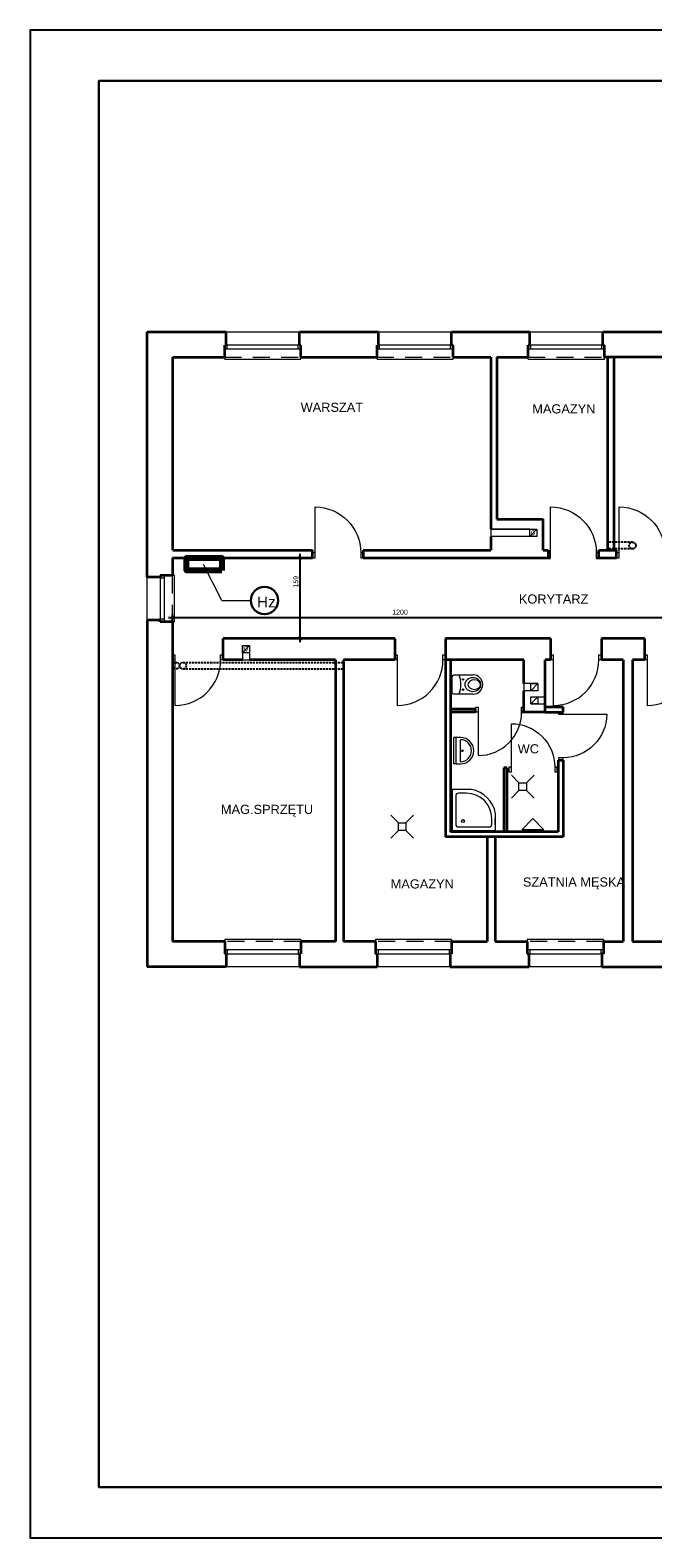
# Model space of a CAD drawing. Extents: x -282929 to -277084, y 175542 to 191450.
# Tile 1 of 30: x -282929 to -281702, y 175542 to 178512. Entities that reach past the tile are written whole.
import ezdxf
from ezdxf.enums import TextEntityAlignment as Align

# ---------------------------------------------------------------- set-up
doc = ezdxf.new("R2010")
doc.units = 0
doc.header["$MEASUREMENT"] = 0
doc.header["$PDMODE"] = 3
doc.header["$PDSIZE"] = 12
doc.linetypes.add('DASHEDX2', pattern=[1.5, 1, -0.5])
doc.linetypes.add('DGN Style 2', pattern=[55.531736, 33.319042, -22.212694])
doc.layers.get('0').update_dxf_attribs({"linetype": 'CONTINUOUS'})
doc.layers.get('DEFPOINTS').update_dxf_attribs({"linetype": 'CONTINUOUS'})
for name, color, linetype, lineweight in [('1 cienka', 7, 'CONTINUOUS', 9), ('dzrwi', 6, 'CONTINUOUS', 0), ('inwentaryzacja', 7, 'CONTINUOUS', 35), ('KONTURY', 92, 'CONTINUOUS', 30), ('OKNA', 3, 'CONTINUOUS', 20), ('proj.wentylacja', 214, 'CONTINUOUS', 25), ('technologia', 160, 'CONTINUOUS', 35), ('WYPOSAZENIE', 4, 'CONTINUOUS', 0), ('ściana proj. - dział', 255, 'CONTINUOUS', 35)]:
    doc.layers.add(name, color=color, linetype=linetype, lineweight=lineweight)
doc.layers.add('elektryka', color=7, linetype='CONTINUOUS')
doc.layers.add('opisy', color=7, linetype='CONTINUOUS')
doc.styles.add('jagoda-100', font='arial.ttf', dxfattribs={"height": 18})
doc.styles.add('SST', font='romans.shx', dxfattribs={"width": 0.6})
doc.styles.add('Style-CHAR_FAST_FONT', font='CHAR_FAST_FONT.shx')
doc.styles.add('Style-SWISSLT_1250', font='SWISSLT_1250.shx')
doc.dimstyles.new('skala_1_50cm', dxfattribs={"dimscale": 5, "dimtxt": 2, "dimasz": 1.5, "dimexe": 1.25, "dimexo": 0.6245, "dimtad": 1, "dimdsep": 46, "dimtxsty": 'SST', "dimblk": 'ARCHTICK', "dimcen": 1.5, "dimdle": 1.5, "dimclrd": 256, "dimclre": 256, "dimclrt": 256, "dimadec": 0, "dimazin": 0, "dimtfac": 1, "dimtix": 1, "dimtmove": 0, "dimatfit": 3, "dimldrblk": 'ARCHTICK', "dimfxl": 1, "dimarcsym": 0})

# ---------------------------------------------------------------- blocks, each defined once
blk = doc.blocks.new('*U9')
at = {"layer": 'OKNA', "linetype": 'Continuous'}
for p, q in [((75, 1), (-75, 1)), ((-72, 27), (72, 27)), ((-70, -7), (-70, 1)), ((70, -7), (70, 1)), ((75, -7), (-75, -7)), ((-75, -27), (-75, -23)), ((-75, -27), (75, -27)), ((75, -27), (75, -23))]:
    blk.add_line(p, q, dxfattribs=at)
at = {"layer": 'OKNA', "linetype": 'DGN Style 2'}
blk.add_line((-75, -23), (75, -23), dxfattribs=at)
blk = doc.blocks.new('*U13')
at = {"layer": 'OKNA', "linetype": 'Continuous'}
for p, q in [((75, 1), (-16, 1)), ((-13, 27), (72, 27)), ((-11, -7), (-11, 1)), ((70, -7), (70, 1)), ((75, -7), (-16, -7)), ((-16, -27), (-16, -23)), ((-16, -27), (75, -27)), ((75, -27), (75, -23))]:
    blk.add_line(p, q, dxfattribs=at)
at = {"layer": 'OKNA', "linetype": 'DGN Style 2'}
blk.add_line((-16, -23), (75, -23), dxfattribs=at)
blk = doc.blocks.new('A$C5D6B6965')
at = {"layer": 'WYPOSAZENIE'}
for p, q in [((15, 30), (0, 45)), ((15, 30), (30, 30)), ((15, 15), (15, 30)), ((30, 30), (45, 45)), ((30, 30), (30, 15)), ((15, 15), (0, 0)), ((30, 15), (15, 15)), ((30, 15), (45, 0))]:
    blk.add_line(p, q, dxfattribs=at)
blk = doc.blocks.new('_ARCHTICK')
at = {"color": 0, "linetype": 'ByBlock', "const_width": 0.15}
blk.add_lwpolyline([(-0.5, -0.5), (0.5, 0.5)], dxfattribs=at)
blk = doc.blocks.new('*D100')
at = {"layer": '1 cienka', "linetype": 'Continuous', "lineweight": -2, "transparency": 16777216}
for p, q in [((-282382, 177472.5), (-282403.5, 177472.5)), ((-282397.3, 177480), (-282397.3, 177306)), ((-282213.6, 177313.5), (-282403.5, 177313.5))]:
    blk.add_line(p, q, dxfattribs=at)
at = {"layer": 'DEFPOINTS', "color": 0, "linetype": 'Continuous', "transparency": 16777216}
for p in [(-282378.9, 177472.5), (-282397.3, 177313.5), (-282210.4, 177313.5)]:
    blk.add_point(p, dxfattribs=at)
at = {"layer": '1 cienka', "linetype": 'Continuous', "lineweight": -2, "transparency": 16777216, "xscale": 7.5, "yscale": 7.5, "zscale": 7.5}
for p, rotation in [((-282397.3, 177472.5), 90), ((-282397.3, 177313.5), 270)]:
    blk.add_blockref('_ARCHTICK', p, dxfattribs=dict(at, rotation=rotation))
at = {"layer": '1 cienka', "linetype": 'Continuous', "transparency": 16777216, "insert": (-282405.4, 177425.4), "char_height": 10, "attachment_point": 5, "rotation": 90, "style": 'Style-CHAR_FAST_FONT'}
blk.add_mtext('159', dxfattribs=at)
blk = doc.blocks.new('*D101')
at = {"layer": '1 cienka', "linetype": 'Continuous', "lineweight": -2, "transparency": 16777216}
for p, q in [((-281435.9, 177354.4), (-282655.9, 177354.4)), ((-282648.4, 177333.3), (-282648.4, 177360.7)), ((-281443.4, 177336.5), (-281443.4, 177360.7))]:
    blk.add_line(p, q, dxfattribs=at)
at = {"layer": 'DEFPOINTS', "color": 0, "linetype": 'Continuous', "transparency": 16777216}
for p in [(-282648.4, 177354.4), (-282648.4, 177330.2), (-281443.4, 177333.3)]:
    blk.add_point(p, dxfattribs=at)
at = {"layer": '1 cienka', "linetype": 'Continuous', "lineweight": -2, "transparency": 16777216, "xscale": 7.5, "yscale": 7.5, "zscale": 7.5, "rotation": 180}
blk.add_blockref('_ARCHTICK', (-282648.4, 177354.4), dxfattribs=at)
at = {"layer": '1 cienka', "linetype": 'Continuous', "lineweight": -2, "transparency": 16777216, "xscale": 7.5, "yscale": 7.5, "zscale": 7.5}
blk.add_blockref('_ARCHTICK', (-281443.4, 177354.4), dxfattribs=at)
at = {"layer": '1 cienka', "linetype": 'Continuous', "transparency": 16777216, "insert": (-282200.1, 177365.3), "char_height": 10, "attachment_point": 5, "style": 'Style-CHAR_FAST_FONT'}
blk.add_mtext('1200', dxfattribs=at)

msp = doc.modelspace()

# ---------------------------------------------------------------- linework, layer by layer
msp.add_line((-281808.434, 177487.474), (-281808.434, 177472.474))
at = {"layer": '1 cienka', "linetype": 'Continuous'}
for q in [(-282586.938, 177459.285), (-282493.822, 177388.195)]:
    msp.add_line((-282550.965, 177388.257), q, dxfattribs=at)
at = {"layer": '1 cienka', "linetype": 'Continuous', "lineweight": 30}
msp.add_circle((-282466.951, 177388.195), 26.871, dxfattribs=at)
at = {"layer": 'dzrwi'}
for p, q in [((-282367.434, 177482.474), (-282367.434, 177572.474)), ((-281903.434, 177482.474), (-281903.434, 177572.474)), ((-281768.434, 177482.474), (-281768.434, 177572.474)), ((-282643.434, 177271.474), (-282643.434, 177181.474)), ((-282205.434, 177271.474), (-282205.434, 177181.474)), ((-281898.434, 177271.474), (-281898.434, 177181.474)), ((-281713.434, 177271.474), (-281713.434, 177181.474)), ((-281928.443, 177224.474), (-281956.434, 177224.474)), ((-281928.443, 177224.474), (-281928.443, 177210.474)), ((-281928.443, 177210.474), (-281956.434, 177210.474)), ((-281942.443, 177198.474), (-281914.434, 177198.474)), ((-281942.443, 177184.474), (-281942.443, 177198.474)), ((-282050.922, 177177.826), (-282046.172, 177177.826)), ((-282050.922, 177168.326), (-282050.922, 177177.826)), ((-282046.172, 177168.326), (-282050.922, 177168.326)), ((-282046.172, 177177.826), (-282046.172, 177168.326)), ((-282046.172, 177168.326), (-282046.172, 177082.826)), ((-281960.672, 177177.826), (-281955.922, 177177.826)), ((-281960.672, 177168.326), (-281960.672, 177177.826)), ((-281955.922, 177177.826), (-281955.922, 177168.326)), ((-281942.443, 177184.474), (-281914.434, 177184.474)), ((-281878.482, 177164.11), (-281792.982, 177164.11)), ((-281980.717, 177060.076), (-281980.717, 177145.576)), ((-281980.717, 177060.076), (-281985.467, 177060.076)), ((-281985.467, 177060.076), (-281985.467, 177050.576)), ((-281985.467, 177050.576), (-281980.717, 177050.576)), ((-281980.717, 177050.576), (-281980.717, 177060.076)), ((-281890.467, 177060.076), (-281895.217, 177060.076)), ((-281895.217, 177060.076), (-281895.217, 177050.576)), ((-281895.217, 177050.576), (-281890.467, 177050.576)), ((-281890.467, 177050.576), (-281890.467, 177060.076))]:
    msp.add_line(p, q, dxfattribs=at)
at = {"layer": 'dzrwi', "linetype": 'Continuous'}
for p, q in [((-281944.434, 177528.471), (-282021.434, 177528.471)), ((-282021.434, 177528.471), (-282021.434, 177514.471)), ((-281944.434, 177514.471), (-281930.434, 177528.471)), ((-281944.434, 177514.471), (-282021.434, 177514.471)), ((-282510.434, 177285.474), (-282496.434, 177299.474)), ((-282510.434, 177271.474), (-282496.434, 177271.474)), ((-281956.434, 177224.474), (-281956.434, 177210.474)), ((-281942.443, 177210.474), (-281928.443, 177224.474)), ((-281942.443, 177184.474), (-281928.443, 177198.474))]:
    msp.add_line(p, q, dxfattribs=at)
at = {"layer": 'dzrwi', "flags": 128}
for points in [[(-282021.434, 177528.471), (-281930.434, 177528.471), (-281930.434, 177514.471), (-282021.434, 177514.471)], [(-282510.434, 177299.474), (-282496.434, 177299.474), (-282496.434, 177271.474)], [(-282510.434, 177299.474), (-282510.434, 177271.474)], [(-282496.434, 177271.474), (-282482.434, 177271.474)]]:
    msp.add_lwpolyline(points, dxfattribs=at)
at = {"layer": 'dzrwi', "linetype": 'Continuous', "flags": 128}
for points in [[(-281944.434, 177528.471), (-281930.434, 177528.471), (-281930.434, 177514.471), (-281944.434, 177514.471)], [(-282510.434, 177299.474), (-282496.434, 177299.474), (-282496.434, 177285.474), (-282510.434, 177285.474)], [(-281942.443, 177224.474), (-281928.443, 177224.474), (-281928.443, 177210.474), (-281942.443, 177210.474)], [(-281942.443, 177198.474), (-281928.443, 177198.474), (-281928.443, 177184.474), (-281942.443, 177184.474)]]:
    msp.add_lwpolyline(points, close=True, dxfattribs=at)
at = {"layer": 'dzrwi', "flags": 128}
for points in [[(-282372.434, 177472.474), (-282367.434, 177472.474), (-282367.434, 177482.474), (-282372.434, 177482.474)], [(-282277.434, 177472.474), (-282272.434, 177472.474), (-282272.434, 177482.474), (-282277.434, 177482.474)], [(-281908.434, 177472.474), (-281903.434, 177472.474), (-281903.434, 177482.474), (-281908.434, 177482.474)], [(-281813.434, 177472.474), (-281808.434, 177472.474), (-281808.434, 177482.474), (-281813.434, 177482.474)], [(-281773.434, 177472.474), (-281768.434, 177472.474), (-281768.434, 177482.474), (-281773.434, 177482.474)], [(-282648.434, 177281.474), (-282643.434, 177281.474), (-282643.434, 177271.474), (-282648.434, 177271.474)], [(-282553.434, 177281.474), (-282548.434, 177281.474), (-282548.434, 177271.474), (-282553.434, 177271.474)], [(-282210.434, 177281.474), (-282205.434, 177281.474), (-282205.434, 177271.474), (-282210.434, 177271.474)], [(-282115.434, 177281.474), (-282110.434, 177281.474), (-282110.434, 177271.474), (-282115.434, 177271.474)], [(-281903.434, 177281.474), (-281898.434, 177281.474), (-281898.434, 177271.474), (-281903.434, 177271.474)], [(-281808.434, 177281.474), (-281803.434, 177281.474), (-281803.434, 177271.474), (-281808.434, 177271.474)], [(-281718.434, 177281.474), (-281713.434, 177281.474), (-281713.434, 177271.474), (-281718.434, 177271.474)], [(-281887.982, 177168.86), (-281887.982, 177164.11), (-281878.482, 177164.11), (-281878.482, 177168.86)], [(-281887.982, 177078.61), (-281887.982, 177073.86), (-281878.482, 177073.86), (-281878.482, 177078.61)]]:
    msp.add_lwpolyline(points, close=True, dxfattribs=at)
at = {"layer": 'dzrwi', "extrusion": (0, 0, -1)}
for centre, radius, start, end in [((282367.434, 177482.474), 90, 90, 180), ((281903.434, 177482.474), 90, 90, 180), ((281768.434, 177482.474), 90, 90, 180), ((281878.482, 177164.11), 85.5, 180, 270)]:
    msp.add_arc(centre, radius, start, end, dxfattribs=at)
at = {"layer": 'dzrwi'}
for centre in [(-282643.434, 177271.474), (-282205.434, 177271.474), (-281898.434, 177271.474), (-281713.434, 177271.474)]:
    msp.add_arc(centre, 90, 270, 0, dxfattribs=at)
msp.add_ellipse((-282046.172, 177168.326), major_axis=(60.458, 60.458), ratio=1, start_param=3.92699082, end_param=5.49778714, dxfattribs=at)
at = {"layer": 'dzrwi', "extrusion": (0, 0, -1)}
msp.add_ellipse((-281980.717, 177060.076), major_axis=(60.458, -60.458), ratio=1, start_param=3.92699082, end_param=5.49778714, dxfattribs=at)
at = {"layer": 'elektryka', "color": 1, "linetype": 'ByBlock', "lineweight": 80}
msp.add_lwpolyline([(-282550.83, 177447.486), (-282620.83, 177447.486), (-282620.83, 177472.474), (-282550.83, 177472.474)], close=True, dxfattribs=at)
at = {"layer": 'inwentaryzacja'}
for p, q in [((-282698.434, 177917.474), (-282542.434, 177917.474)), ((-282698.434, 177434.474), (-282698.434, 177917.474)), ((-282542.434, 177891.474), (-282542.434, 177917.474)), ((-282398.434, 177917.474), (-282242.434, 177917.474)), ((-282398.434, 177891.474), (-282398.434, 177917.474)), ((-282242.434, 177891.474), (-282242.434, 177917.474)), ((-282098.434, 177917.474), (-281944.434, 177917.474)), ((-282098.434, 177891.474), (-282098.434, 177917.474)), ((-281944.434, 177891.474), (-281944.434, 177917.474)), ((-281800.434, 177917.474), (-281642.434, 177917.474)), ((-281800.434, 177891.474), (-281800.434, 177917.474)), ((-282545.434, 177867.474), (-282545.434, 177891.474)), ((-282545.434, 177891.474), (-282542.434, 177891.474)), ((-282395.434, 177891.474), (-282398.434, 177891.474)), ((-282395.434, 177867.474), (-282395.434, 177891.474)), ((-282245.434, 177867.474), (-282245.434, 177891.474)), ((-282245.434, 177891.474), (-282242.434, 177891.474)), ((-282095.434, 177891.474), (-282098.434, 177891.474)), ((-282095.434, 177867.474), (-282095.434, 177891.474)), ((-281947.434, 177867.474), (-281947.434, 177891.474)), ((-281947.434, 177891.474), (-281944.434, 177891.474)), ((-281797.434, 177891.474), (-281800.434, 177891.474)), ((-281797.434, 177867.474), (-281797.434, 177891.474)), ((-282647.434, 177487.474), (-282647.434, 177867.474)), ((-282647.434, 177867.474), (-282545.434, 177867.474)), ((-282395.434, 177867.474), (-282245.434, 177867.474)), ((-282095.434, 177867.474), (-282021.434, 177867.474)), ((-282021.434, 177867.474), (-282021.434, 177528.471)), ((-282009.434, 177867.474), (-282009.434, 177548.474)), ((-282009.434, 177867.474), (-281947.434, 177867.474)), ((-281645.434, 177867.474), (-281797.434, 177867.474)), ((-282009.434, 177548.474), (-281918.434, 177548.474)), ((-281918.434, 177487.474), (-281918.434, 177548.474)), ((-282647.434, 177487.474), (-282372.434, 177487.474)), ((-282372.434, 177472.474), (-282372.434, 177487.474)), ((-282272.434, 177487.474), (-282021.434, 177487.474)), ((-282272.434, 177487.474), (-282272.434, 177472.474)), ((-282021.434, 177514.471), (-282021.434, 177487.474)), ((-281918.434, 177487.474), (-281908.434, 177487.474)), ((-281908.434, 177487.474), (-281908.434, 177472.474)), ((-281808.434, 177487.474), (-281773.434, 177487.474)), ((-281808.434, 177472.474), (-281808.434, 177487.474)), ((-281773.434, 177472.474), (-281773.434, 177487.474)), ((-282648.434, 177472.474), (-282372.434, 177472.474)), ((-282648.434, 177472.474), (-282648.434, 177437.474)), ((-282272.434, 177472.474), (-281903.434, 177472.474)), ((-281813.434, 177472.474), (-281773.434, 177472.474)), ((-282672.434, 177434.474), (-282698.434, 177434.474)), ((-282648.434, 177437.474), (-282672.434, 177437.474)), ((-282672.434, 177437.474), (-282672.434, 177434.474)), ((-282698.434, 177349.474), (-282698.434, 176666.474)), ((-282672.434, 177349.474), (-282698.434, 177349.474)), ((-282672.434, 177346.474), (-282672.434, 177349.474)), ((-282648.434, 177346.474), (-282672.434, 177346.474)), ((-282648.434, 177346.474), (-282648.434, 176716.474)), ((-282548.434, 177271.474), (-282548.434, 177313.474)), ((-282210.434, 177313.474), (-282548.434, 177313.474)), ((-282210.434, 177313.474), (-282210.434, 177271.474)), ((-282110.434, 177313.474), (-282110.434, 177271.474)), ((-281903.434, 177313.474), (-282110.434, 177313.474)), ((-281903.434, 177313.474), (-281903.434, 177271.474)), ((-281803.434, 177313.474), (-281803.434, 177271.474)), ((-281718.434, 177313.474), (-281803.434, 177313.474)), ((-281718.434, 177313.474), (-281718.434, 177271.474)), ((-282510.434, 177271.474), (-282548.434, 177271.474)), ((-282327.434, 177271.474), (-282496.434, 177271.474)), ((-282327.434, 177271.474), (-282327.434, 176716.474)), ((-282210.434, 177271.474), (-282311.434, 177271.474)), ((-282311.434, 177271.474), (-282311.434, 176716.474)), ((-281956.434, 177271.474), (-282110.434, 177271.474)), ((-281956.434, 177224.474), (-281956.434, 177271.474)), ((-281903.434, 177271.474), (-281914.434, 177271.474)), ((-281914.434, 177184.474), (-281914.434, 177271.474)), ((-281760.434, 177271.474), (-281803.434, 177271.474)), ((-281760.434, 177271.474), (-281760.434, 177168.474)), ((-281760.434, 177271.474), (-281760.434, 176716.474)), ((-281718.434, 177271.474), (-281742.434, 177271.474)), ((-281742.434, 177271.474), (-281742.434, 177168.474)), ((-281742.434, 177271.474), (-281742.434, 176716.474)), ((-281718.434, 177271.474), (-281729.434, 177271.474)), ((-281956.434, 177168.474), (-281956.434, 177210.474)), ((-281955.922, 177168.326), (-281960.672, 177168.326)), ((-281914.434, 177168.474), (-281956.434, 177168.474)), ((-281914.434, 177168.474), (-281914.434, 177184.474)), ((-282028.434, 176922.474), (-282028.434, 176716.474)), ((-282012.434, 176922.474), (-282012.434, 176716.474)), ((-282545.434, 176716.474), (-282648.434, 176716.474)), ((-282545.434, 176716.474), (-282545.434, 176692.474)), ((-282327.434, 176716.474), (-282395.434, 176716.474)), ((-282395.434, 176716.474), (-282395.434, 176692.474)), ((-282248.434, 176716.474), (-282311.434, 176716.474)), ((-282248.434, 176716.474), (-282248.434, 176692.474)), ((-282098.434, 176716.474), (-282028.434, 176716.474)), ((-282098.434, 176716.474), (-282098.434, 176692.474)), ((-282012.434, 176716.474), (-281949.434, 176716.474)), ((-281949.434, 176716.474), (-281949.434, 176692.474)), ((-281799.434, 176716.474), (-281760.434, 176716.474)), ((-281799.434, 176716.474), (-281799.434, 176692.474)), ((-281742.434, 176716.474), (-281647.434, 176716.474)), ((-282545.434, 176692.474), (-282542.434, 176692.474)), ((-282542.434, 176692.474), (-282542.434, 176666.474)), ((-282398.434, 176692.474), (-282398.434, 176666.474)), ((-282395.434, 176692.474), (-282398.434, 176692.474)), ((-282248.434, 176692.474), (-282245.434, 176692.474)), ((-282245.434, 176692.474), (-282245.434, 176666.474)), ((-282101.434, 176692.474), (-282101.434, 176666.474)), ((-282098.434, 176692.474), (-282101.434, 176692.474)), ((-281949.434, 176692.474), (-281946.434, 176692.474)), ((-281946.434, 176692.474), (-281946.434, 176666.474)), ((-281802.434, 176692.474), (-281802.434, 176666.474)), ((-281799.434, 176692.474), (-281802.434, 176692.474)), ((-282542.434, 176666.474), (-282698.434, 176666.474)), ((-282398.434, 176666.474), (-282245.434, 176666.474)), ((-282101.434, 176666.474), (-281946.434, 176666.474)), ((-281802.434, 176666.474), (-281644.434, 176666.474))]:
    msp.add_line(p, q, dxfattribs=at)
at = {"layer": 'inwentaryzacja', "linetype": 'Continuous'}
for p, q in [((-282545.434, 177883.474), (-282545.434, 177891.474)), ((-282395.434, 177883.474), (-282395.434, 177891.474)), ((-282245.434, 177883.474), (-282245.434, 177891.474)), ((-282095.434, 177883.474), (-282095.434, 177891.474)), ((-281947.434, 177883.474), (-281947.434, 177891.474)), ((-281797.434, 177883.474), (-281797.434, 177891.474)), ((-282664.434, 177437.474), (-282672.434, 177437.474)), ((-282664.434, 177346.474), (-282672.434, 177346.474)), ((-282545.434, 176700.474), (-282545.434, 176692.474)), ((-282395.434, 176700.474), (-282395.434, 176692.474)), ((-282248.434, 176700.474), (-282248.434, 176692.474)), ((-282098.434, 176700.474), (-282098.434, 176692.474)), ((-281949.434, 176700.474), (-281949.434, 176692.474)), ((-281799.434, 176700.474), (-281799.434, 176692.474))]:
    msp.add_line(p, q, dxfattribs=at)
at = {"layer": 'KONTURY'}
msp.add_lwpolyline([(-277198.182, 175641.784), (-277198.182, 178411.784), (-282793.73, 178411.784), (-282793.73, 175641.784)], close=True, dxfattribs=at)
at = {"layer": 'opisy'}
msp.add_lwpolyline([(-277089.192, 175541.784), (-277089.192, 178511.784), (-282928.707, 178511.784), (-282928.707, 175541.784)], close=True, dxfattribs=at)
at = {"layer": 'proj.wentylacja', "linetype": 'DASHEDX2', "ltscale": 4}
for p, q in [((-281742.237, 177503.046), (-281790.434, 177503.046)), ((-281742.237, 177490.046), (-281790.434, 177490.046)), ((-282627.779, 177266.358), (-282311.434, 177266.358)), ((-282627.779, 177253.358), (-282311.434, 177253.358))]:
    msp.add_line(p, q, dxfattribs=at)
for centre in [(-281742.237, 177496.546), (-282641.008, 177259.858), (-282627.779, 177259.858)]:
    msp.add_circle(centre, 6.5, dxfattribs=at)
at = {"layer": 'WYPOSAZENIE'}
for p, q in [((-282089.47, 177118.296), (-282093.811, 177118.296)), ((-282093.811, 177066.456), (-282093.811, 177118.296)), ((-282080.83, 177118.296), (-282093.811, 177118.296)), ((-282089.47, 177066.456), (-282089.47, 177118.296)), ((-282080.83, 177070.776), (-282080.83, 177113.976)), ((-282089.47, 177066.456), (-282093.811, 177066.456)), ((-282089.47, 177066.456), (-282080.83, 177066.456)), ((-282090.388, 177003.296), (-282090.388, 176947.496)), ((-282069.288, 177008.696), (-282084.988, 177008.696)), ((-282019.288, 176947.496), (-282019.288, 176958.696)), ((-282012.359, 176946.896), (-282012.359, 176958.896)), ((-281938.576, 176958.949), (-281960.13, 176936.478)), ((-281938.576, 176958.949), (-281917.023, 176936.478)), ((-282084.988, 176942.096), (-282024.688, 176942.096)), ((-281917.023, 176936.478), (-281960.13, 176936.478))]:
    msp.add_line(p, q, dxfattribs=at)
msp.add_lwpolyline([(-282056.122, 177203.704), (-282094.122, 177203.704, -0.41421356), (-282097.122, 177206.704), (-282097.122, 177238.704, -0.41421356), (-282094.122, 177241.704), (-282056.122, 177241.704)], format="xyb", dxfattribs=at)
msp.add_lwpolyline([(-282059.688, 177015.896), (-282097.588, 177015.896), (-282097.588, 176934.896), (-282012.088, 176934.896), (-282012.088, 176968.296)], dxfattribs=at)
for centre, radius in [((-282076.122, 177232.704), 1.449), ((-282076.122, 177212.704), 1.449), ((-282077.353, 177092.376), 1.808), ((-282076.228, 176953.753), 2.857)]:
    msp.add_circle(centre, radius, dxfattribs=at)
for centre, radius, start, end in [((-282135.116, 177222.704), 54.824, 339.722814, 20.277186), ((-282056.122, 177222.704), 19, 270, 90), ((-282080.83, 177092.376), 25.92, 270, 90), ((-282080.83, 177092.376), 21.6, 270, 90), ((-282069.288, 176958.696), 58, 9.527283, 80.472717), ((-282084.988, 177003.296), 5.4, 90, 180), ((-282069.288, 176958.696), 50, 0, 90), ((-282084.988, 176947.496), 5.4, 180, 270), ((-282024.688, 176947.496), 5.4, 270, 0)]:
    msp.add_arc(centre, radius, start, end, dxfattribs=at)
at = {"layer": 'WYPOSAZENIE', "extrusion": (0, 0, -1)}
for centre, major_axis, ratio in [((-282056.546, 177222.704), (15.94, 0), 0.84303386), ((-282053.808, 177222.704), (12.457, 0), 0.76034817)]:
    msp.add_ellipse(centre, major_axis=major_axis, ratio=ratio, dxfattribs=at)
at = {"layer": 'ściana proj. - dział'}
for p, q in [((-281790.434, 177487.474), (-281790.434, 177867.474)), ((-281778.434, 177487.474), (-281778.434, 177867.474)), ((-282110.434, 177271.474), (-282110.434, 176922.474)), ((-282100.434, 177271.474), (-282100.434, 176932.474)), ((-282051.434, 177174.474), (-282100.434, 177174.474)), ((-282051.434, 177168.474), (-282100.434, 177168.474)), ((-282051.434, 177168.474), (-282051.434, 177174.474)), ((-281914.434, 177178.474), (-281878.482, 177178.474)), ((-281914.434, 177168.474), (-281878.482, 177168.474)), ((-281878.482, 177168.474), (-281878.482, 177178.474)), ((-281888.434, 177073.474), (-281888.434, 176932.474)), ((-281888.434, 177073.474), (-281878.434, 177073.474)), ((-281878.434, 177073.474), (-281878.434, 176922.474)), ((-281989.434, 177058.474), (-281995.434, 177058.474)), ((-281995.434, 177058.474), (-281995.434, 176932.474)), ((-281989.434, 177058.474), (-281989.434, 176932.474)), ((-281888.434, 176932.474), (-282100.434, 176932.474)), ((-281878.434, 176922.474), (-282110.434, 176922.474))]:
    msp.add_line(p, q, dxfattribs=at)

# ---------------------------------------------------------------- block references
at = {"layer": 'dzrwi', "linetype": 'DGN Style 2'}
for p in [(-282470.431, 177890.472), (-282170.431, 177890.472), (-281872.431, 177890.472)]:
    msp.add_blockref('*U9', p, dxfattribs=at)
for name, p, rotation in [('*U13', (-282671.432, 177362.478), 90), ('*U9', (-282470.438, 176693.476), 180), ('*U9', (-282173.438, 176693.476), 180), ('*U9', (-281874.438, 176693.476), 180)]:
    msp.add_blockref(name, p, dxfattribs=dict(at, rotation=rotation))
at = {"layer": 'technologia'}
for p in [(-281980.749, 176999.176), (-282218.32, 176920.261)]:
    msp.add_blockref('A$C5D6B6965', p, dxfattribs=at)

# ---------------------------------------------------------------- texts
at = {"layer": 'dzrwi', "linetype": 'Continuous', "style": 'Style-SWISSLT_1250'}
for p in [(-281938.151, 177521.841), (-282503.599, 177293.339)]:
    msp.add_text('0', height=10, dxfattribs=at).set_placement(p, align=Align.MIDDLE_CENTER)
at = {"layer": 'inwentaryzacja', "color": 7, "linetype": 'Continuous', "lineweight": 0, "style": 'jagoda-100'}
for s, p in [('WARSZAT', (-282395.833, 177768.884)), ('MAGAZYN', (-281939.51, 177765.795)), ('KORYTARZ', (-281965.967, 177391.162)), ('WC', (-281968.261, 177096.095)), ('MAG.SPRZĘTU', (-282552.877, 176976.837)), ('MAGAZYN', (-282218.487, 176829.957)), ('SZATNIA MĘSKA', (-281958.04, 176833.716))]:
    msp.add_text(s, height=18, rotation=359.999694, dxfattribs=at).set_placement(p, align=Align.MIDDLE_LEFT)
at = {"layer": 'inwentaryzacja', "color": 7, "linetype": 'Continuous', "lineweight": 0, "insert": (-282481.796, 177385.288), "char_height": 21.6, "attachment_point": 4, "rotation": 359.999694, "line_spacing_factor": 0.85, "style": 'jagoda-100'}
msp.add_mtext('Hz', dxfattribs=at)

# ---------------------------------------------------------------- dimensions: what is measured, and where the dimension line sits
at = {"layer": '1 cienka', "color": 0, "linetype": 'Continuous'}
dim = msp.add_linear_dim(base=(-282397.262, 177313.474), p1=(-282378.925, 177472.474), p2=(-282210.434, 177313.474), angle=90, text='159', dimstyle='skala_1_50cm', override={"dimtxsty": 'Style-CHAR_FAST_FONT', "dimtmove": 1}, dxfattribs=at)
dim.commit()
dim.dimension.update_dxf_attribs({"geometry": '*D100', "text_midpoint": (-282397.262, 177425.378), "dimtype": 160})
dim = msp.add_linear_dim(base=(-282648.434, 177354.421), p1=(-281443.434, 177333.35), p2=(-282648.434, 177330.227), text='1200', dimstyle='skala_1_50cm', override={"dimtxsty": 'Style-CHAR_FAST_FONT', "dimtmove": 1}, dxfattribs=at)
dim.commit()
dim.dimension.update_dxf_attribs({"geometry": '*D101', "text_midpoint": (-282200.067, 177357.169), "dimtype": 160})

doc.saveas('drawing.dxf')
